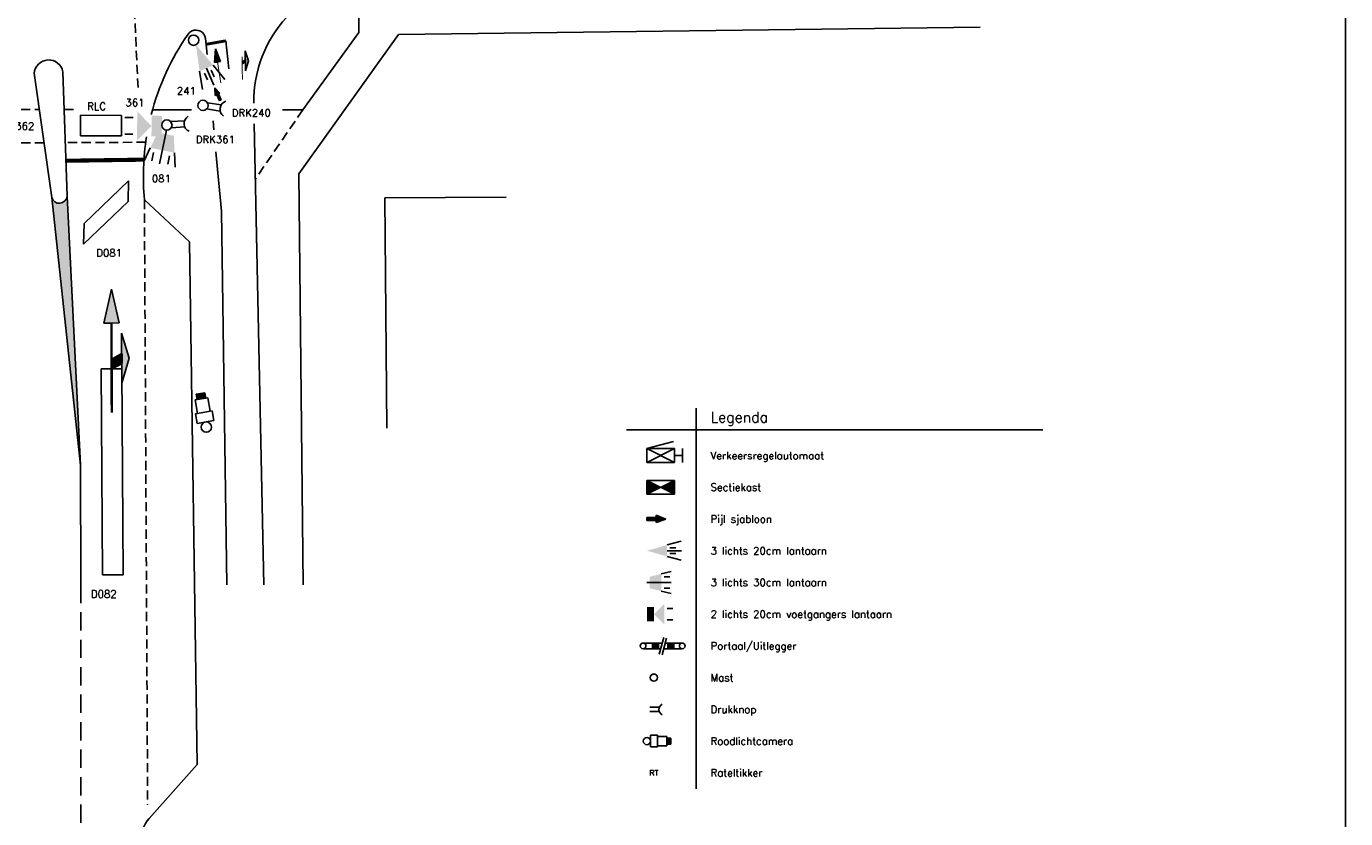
# Model space of a CAD drawing. Extents: x -230 to 591, y 318 to 892.
# Tile 6 of 7: x 271 to 591, y 449 to 641. Entities that reach past the tile are written whole.
import ezdxf
from ezdxf.enums import TextEntityAlignment as Align

# ---------------------------------------------------------------- set-up
doc = ezdxf.new("R2010")
doc.units = 0
doc.header["$LTSCALE"] = 0.35
doc.header["$MEASUREMENT"] = 0
doc.linetypes.add('DASHED', pattern=[19.05, 12.7, -6.35])
doc.linetypes.add('HIDDEN', pattern=[9.525, 6.35, -3.175])
doc.layers.get('0').update_dxf_attribs({"color": 1, "linetype": 'CONTINUOUS'})
for name, color, linetype in [('01', 2, 'CONTINUOUS'), ('02', 3, 'CONTINUOUS'), ('10', 8, 'CONTINUOUS'), ('BEL1', 51, 'CONTINUOUS'), ('BEL2', 82, 'CONTINUOUS'), ('BEL3', 51, 'DASHED'), ('BEL4', 51, 'HIDDEN'), ('BEL5', 82, 'HIDDEN'), ('DETECTIELUSSEN', 2, 'CONTINUOUS'), ('SYMBOLEN', 3, 'CONTINUOUS')]:
    doc.layers.add(name, color=color, linetype=linetype)
doc.styles.add('SIMPLEX', font='simplex.shx')

# ---------------------------------------------------------------- blocks, each defined once
blk = doc.blocks.new('S66')
at = {"color": 0, "linetype": 'ByBlock'}
for p, q in [((0, 2.5), (0, -2.5)), ((5, 2.5), (0, 2.5)), ((5, -2.5), (5, 2.5)), ((0, -2.5), (5, -2.5))]:
    blk.add_line(p, q, dxfattribs=at)
blk = doc.blocks.new('S34')
at = {"color": 0, "linetype": 'ByBlock'}
for p, q in [((1.77, 1.77), (-1.77, -1.77)), ((16.77, 1.77), (1.77, 1.77)), ((13.23, -1.77), (16.77, 1.77)), ((-1.77, -1.77), (13.23, -1.77))]:
    blk.add_line(p, q, dxfattribs=at)
blk = doc.blocks.new('S44')
for p, q in [((21.79, 1.87), (21.79, 0)), ((30, -0.03), (21.79, 1.87)), ((21.79, -1.87), (21.79, 0)), ((30, -0.03), (21.79, -1.87))]:
    blk.add_line(p, q)
at = {"const_width": 0.6}
blk.add_lwpolyline([(21.79, 0), (0, 0)], dxfattribs=at)
blk.add_solid([(21.79, 1.87), (21.79, -1.87), (30, -0.03)])
blk = doc.blocks.new('S45')
for p, q in [((19.31, -2.42), (7.18, -2.44)), ((7.18, -2.44), (13.28, -4.27)), ((10.74, -0.33), (13.18, -0.33)), ((10.74, -0.33), (11.99, -2.54)), ((14.3, -2.57), (12.15, -2.57)), ((13.18, -0.33), (14.43, -2.54)), ((13.28, -4.27), (19.31, -2.42))]:
    blk.add_line(p, q)
for points in [[(7.18, -2.44), (19.31, -2.42), (13.28, -4.27)], [(10.74, -0.33), (13.18, -0.33), (11.99, -2.54), (14.43, -2.54)]]:
    blk.add_solid(points)
blk.add_blockref('S44', (0, 0))
blk = doc.blocks.new('T9')
at = {"layer": 'SYMBOLEN'}
blk.add_circle((0, 0), 1.25, dxfattribs=at)
blk = doc.blocks.new('T7')
at = {"layer": 'SYMBOLEN'}
for p, q in [((7, 2), (9, 2)), ((7, -2), (9, -2))]:
    blk.add_line(p, q, dxfattribs=at)
for points in [[(2.5, 0), (6, 3.5), (6, -3.5)], [(0, 2.5), (2.5, 2.5), (0, -2.5), (2.5, -2.5)]]:
    blk.add_solid(points, dxfattribs=at)
blk = doc.blocks.new('T6')
at = {"layer": 'SYMBOLEN'}
for p, q in [((5, 3), (8.4, 3.85)), ((0, 0), (8.38, 0)), ((6, 2), (8, 2)), ((5, -3), (8.4, -3.85)), ((6, -2), (8, -2))]:
    blk.add_line(p, q, dxfattribs=at)
blk.add_solid([(1, 2), (1, -2), (5, 3), (5, -3)], dxfattribs=at)
blk = doc.blocks.new('T19')
at = {"layer": 'SYMBOLEN'}
for p, q in [((0.98, 0.78), (4.36, 0.78)), ((1.01, -0.74), (4.32, -0.74))]:
    blk.add_line(p, q, dxfattribs=at)
blk.add_arc((6.23, -0.03), 2.04, 116.8133, 243.1867, dxfattribs=at)
blk = doc.blocks.new('T3')
at = {"layer": 'SYMBOLEN'}
for p, q in [((7, 2), (11.83, 3.29)), ((7, 0), (12, 0)), ((8, 1), (10, 1)), ((7, -2), (11.83, -3.29)), ((8, -1), (10, -1))]:
    blk.add_line(p, q, dxfattribs=at)
blk.add_solid([(0, 0), (7, 2), (7, -2)], dxfattribs=at)
blk = doc.blocks.new('T27')
at = {"layer": 'SYMBOLEN'}
for p, q in [((0, 0.5), (3.16, 0.5)), ((0, 0.06), (0, 0.5)), ((0, 0.06), (0, -0.5)), ((6.58, 0), (3.16, 1.33)), ((3.16, 1.33), (3.16, 0.5)), ((3.16, 1.33), (3.16, 1.33)), ((3.16, 1.33), (3.16, 0.5)), ((3.16, -1.21), (6.58, 0)), ((0, -0.5), (3.16, -0.5)), ((3.16, -0.5), (3.16, -1.21)), ((3.16, -0.5), (3.16, -1.21))]:
    blk.add_line(p, q, dxfattribs=at)
for points in [[(0, 0.5), (0, -0.5), (3.16, 0.5), (3.16, -0.5)], [(3.16, -1.21), (6.58, 0), (3.16, 1.33)]]:
    blk.add_solid(points, dxfattribs=at)
blk = doc.blocks.new('t98')
at = {"layer": 'SYMBOLEN'}
for p, q in [((1.25, -2.03), (1.25, 2.03)), ((3.63, 2.03), (1.25, 2.03)), ((3.63, 2.03), (3.63, -2.03)), ((6.96, 1.59), (3.63, 1.59)), ((6.96, 1.59), (6.96, -1.59)), ((8.27, 1.06), (6.96, 1.06)), ((8.27, 0.75), (6.96, 0.75)), ((8.27, 0.45), (6.96, 0.45)), ((8.27, 0.15), (6.96, 0.15)), ((8.27, 1.06), (8.27, -1.06)), ((3.63, -2.03), (1.25, -2.03)), ((6.96, -1.59), (3.63, -1.59)), ((8.27, -0.15), (6.96, -0.15)), ((8.27, -0.45), (6.96, -0.45)), ((8.27, -0.75), (6.96, -0.75)), ((8.27, -1.06), (6.96, -1.06))]:
    blk.add_line(p, q, dxfattribs=at)
blk.add_circle((0, 0), 1.25, dxfattribs=at)
blk = doc.blocks.new('L00')
blk.add_line((0, -9.11), (0, 0))
blk = doc.blocks.new('L000')
blk.add_line((-16.93, -5.26), (84.13, -5.26))
blk.add_blockref('L00', (0, 0))
at = {"layer": '02', "style": 'SIMPLEX'}
blk.add_text('Legenda', height=2.52, dxfattribs=at).set_placement((3.51, -3.49))
blk = doc.blocks.new('L01')
blk.add_line((0, -7.7), (0, 0))
at = {"layer": 'SYMBOLEN'}
for p, q in [((-11.96, -2.17), (-5.47, -0.43)), ((-11.96, -2.17), (-5.24, -2.17)), ((-11.96, -5.53), (-5.24, -2.17)), ((-11.96, -2.17), (-5.24, -5.53)), ((-11.96, -5.53), (-11.96, -2.17)), ((-5.24, -2.17), (-5.24, -5.53)), ((-3.31, -2.17), (-3.31, -5.53)), ((-5.24, -5.53), (-11.96, -5.53)), ((-5.24, -3.85), (-3.31, -3.85))]:
    blk.add_line(p, q, dxfattribs=at)
at = {"layer": '02', "style": 'SIMPLEX'}
blk.add_text('Verkeersregelautomaat', height=1.8, dxfattribs=at).set_placement((3.5, -3.85), align=Align.MIDDLE_LEFT)
blk = doc.blocks.new('L03')
blk.add_line((0, -7.7), (0, 0))
at = {"layer": 'SYMBOLEN'}
for p, q in [((-11.96, -2.17), (-5.24, -5.53)), ((-11.96, -5.53), (-5.24, -2.17)), ((-11.96, -5.53), (-11.96, -2.17)), ((-11.96, -2.17), (-5.24, -2.17)), ((-5.24, -2.17), (-5.24, -5.53)), ((-5.24, -5.53), (-11.96, -5.53))]:
    blk.add_line(p, q, dxfattribs=at)
for points in [[(-11.96, -2.17), (-8.6, -3.85), (-11.96, -5.53)], [(-8.6, -3.85), (-5.24, -2.17), (-5.24, -5.53)]]:
    blk.add_solid(points, dxfattribs=at)
at = {"layer": '02', "style": 'SIMPLEX'}
blk.add_text('Sectiekast', height=1.8, dxfattribs=at).set_placement((3.5, -3.85), align=Align.MIDDLE_LEFT)
blk = doc.blocks.new('L04')
blk.add_line((0, -7.7), (0, 0))
at = {"layer": 'SYMBOLEN'}
for p, q in [((-7.35, -3.85), (-9.74, -2.92)), ((-9.74, -2.92), (-9.74, -3.5)), ((-9.74, -2.92), (-9.74, -2.92)), ((-9.74, -2.92), (-9.74, -3.5)), ((-11.96, -3.5), (-9.74, -3.5)), ((-11.96, -3.81), (-11.96, -3.5)), ((-11.96, -3.81), (-11.96, -4.2)), ((-11.96, -4.2), (-9.74, -4.2)), ((-9.74, -4.7), (-7.35, -3.85)), ((-9.74, -4.2), (-9.74, -4.7)), ((-9.74, -4.2), (-9.74, -4.7))]:
    blk.add_line(p, q, dxfattribs=at)
for points in [[(-9.74, -4.7), (-7.35, -3.85), (-9.74, -2.92)], [(-11.96, -3.5), (-11.96, -4.2), (-9.74, -3.5), (-9.74, -4.2)]]:
    blk.add_solid(points, dxfattribs=at)
at = {"layer": '02', "style": 'SIMPLEX'}
blk.add_text('Pijl sjabloon', height=1.8, dxfattribs=at).set_placement((3.5, -3.85), align=Align.MIDDLE_LEFT)
blk = doc.blocks.new('L07')
blk.add_line((0, -7.7), (0, 0))
at = {"layer": 'SYMBOLEN'}
for p, q in [((-7.06, -2.45), (-3.68, -1.54)), ((-6.36, -3.15), (-4.96, -3.15)), ((-7.06, -3.85), (-3.56, -3.85)), ((-7.06, -5.25), (-3.68, -6.16)), ((-6.36, -4.55), (-4.96, -4.55))]:
    blk.add_line(p, q, dxfattribs=at)
blk.add_solid([(-11.96, -3.85), (-7.06, -2.45), (-7.06, -5.25)], dxfattribs=at)
at = {"layer": '02', "style": 'SIMPLEX'}
blk.add_text('3 lichts 20cm lantaarn ', height=1.8, dxfattribs=at).set_placement((3.5, -3.85), align=Align.MIDDLE_LEFT)
blk = doc.blocks.new('L13')
blk.add_line((0, -7.7), (0, 0))
at = {"layer": 'SYMBOLEN'}
for p, q in [((-8.46, -1.75), (-6.08, -1.16)), ((-7.76, -2.45), (-6.36, -2.45)), ((-11.96, -3.85), (-6.09, -3.85)), ((-8.46, -5.95), (-6.08, -6.54)), ((-7.76, -5.25), (-6.36, -5.25))]:
    blk.add_line(p, q, dxfattribs=at)
blk.add_solid([(-11.26, -2.45), (-11.26, -5.25), (-8.46, -1.75), (-8.46, -5.95)], dxfattribs=at)
at = {"layer": '02', "style": 'SIMPLEX'}
blk.add_text('3 lichts 30cm lantaarn ', height=1.8, dxfattribs=at).set_placement((3.5, -3.85), align=Align.MIDDLE_LEFT)
blk = doc.blocks.new('L17')
blk.add_line((0, -7.7), (0, 0))
at = {"layer": 'SYMBOLEN'}
for p, q in [((-7.06, -2.45), (-5.66, -2.45)), ((-7.06, -5.25), (-5.66, -5.25))]:
    blk.add_line(p, q, dxfattribs=at)
for points in [[(-11.96, -2.1), (-10.21, -2.1), (-11.96, -5.6), (-10.21, -5.6)], [(-10.21, -3.85), (-7.76, -1.4), (-7.76, -6.3)]]:
    blk.add_solid(points, dxfattribs=at)
at = {"layer": '02', "style": 'SIMPLEX'}
blk.add_text('2 lichts 20cm voetgangers lantaarn', height=1.8, dxfattribs=at).set_placement((3.5, -3.85), align=Align.MIDDLE_LEFT)
blk = doc.blocks.new('L40')
blk.add_line((0, -7.7), (0, 0))
at = {"layer": 'SYMBOLEN'}
for p, q in [((-12.66, -3.15), (-8.24, -3.15)), ((-7.51, -3.15), (-3.37, -3.15)), ((-8.61, -4.55), (-12.66, -4.55)), ((-3.37, -4.55), (-7.88, -4.55))]:
    blk.add_line(p, q, dxfattribs=at)
at = {"layer": 'SYMBOLEN', "ltscale": 0.3}
for p, q in [((-8.95, -5.84), (-7.87, -1.77)), ((-8.27, -6.02), (-7.2, -1.95))]:
    blk.add_line(p, q, dxfattribs=at)
at = {"layer": 'SYMBOLEN'}
for centre in [(-12.89, -3.85), (-3.37, -3.85)]:
    blk.add_circle(centre, 0.697, dxfattribs=at)
for points in [[(-10.8, -3.15), (-8.94, -3.15), (-10.8, -4.55), (-8.94, -4.55)], [(-7.09, -3.15), (-5.23, -3.15), (-7.09, -4.55), (-5.23, -4.55)]]:
    blk.add_solid(points, dxfattribs=at)
at = {"layer": '02', "style": 'SIMPLEX'}
blk.add_text('Portaal/Uitlegger', height=1.8, dxfattribs=at).set_placement((3.5, -3.85), align=Align.MIDDLE_LEFT)
blk = doc.blocks.new('L42')
blk.add_line((0, -7.7), (0, 0))
at = {"layer": 'SYMBOLEN'}
blk.add_circle((-10.28, -3.85), 0.875, dxfattribs=at)
at = {"layer": '02', "style": 'SIMPLEX'}
blk.add_text('Mast', height=1.8, dxfattribs=at).set_placement((3.5, -3.85), align=Align.MIDDLE_LEFT)
blk = doc.blocks.new('L43')
blk.add_line((0, -7.7), (0, 0))
at = {"layer": 'SYMBOLEN'}
for p, q in [((-11.27, -3.31), (-8.9, -3.31)), ((-11.25, -4.37), (-8.93, -4.37))]:
    blk.add_line(p, q, dxfattribs=at)
blk.add_arc((-7.6, -3.87), 1.43, 116.8133, 243.1867, dxfattribs=at)
at = {"layer": '02', "style": 'SIMPLEX'}
blk.add_text('Drukknop', height=1.8, dxfattribs=at).set_placement((3.5, -3.85), align=Align.MIDDLE_LEFT)
blk = doc.blocks.new('L48')
blk.add_line((0, -7.7), (0, 0))
at = {"layer": 'SYMBOLEN'}
for p, q in [((-11.08, -5.27), (-11.08, -2.43)), ((-9.41, -2.43), (-11.08, -2.43)), ((-9.41, -2.43), (-9.41, -5.27)), ((-7.09, -2.74), (-9.41, -2.74)), ((-7.09, -2.74), (-7.09, -4.96)), ((-6.17, -3.11), (-7.09, -3.11)), ((-6.17, -3.11), (-6.17, -4.59)), ((-9.41, -5.27), (-11.08, -5.27)), ((-7.09, -4.96), (-9.41, -4.96)), ((-6.17, -3.32), (-7.09, -3.32)), ((-6.17, -3.53), (-7.09, -3.53)), ((-6.17, -3.74), (-7.09, -3.74)), ((-6.17, -3.96), (-7.09, -3.96)), ((-6.17, -4.17), (-7.09, -4.17)), ((-6.17, -4.38), (-7.09, -4.38)), ((-6.17, -4.59), (-7.09, -4.59))]:
    blk.add_line(p, q, dxfattribs=at)
blk.add_circle((-11.96, -3.85), 0.875, dxfattribs=at)
at = {"layer": '02', "style": 'SIMPLEX'}
blk.add_text('Roodlichtcamera', height=1.8, dxfattribs=at).set_placement((3.5, -3.85), align=Align.MIDDLE_LEFT)
blk = doc.blocks.new('L51')
blk.add_line((0, -7.7), (0, 0))
at = {"layer": '02', "style": 'SIMPLEX'}
blk.add_text('Rateltikker', height=1.8, dxfattribs=at).set_placement((3.5, -3.85), align=Align.MIDDLE_LEFT)
at = {"layer": 'BEL2', "style": 'SIMPLEX'}
blk.add_text('RT', height=1.365, dxfattribs=at).set_placement((-10.28, -3.85), align=Align.MIDDLE_CENTER)

msp = doc.modelspace()

# ---------------------------------------------------------------- hatches: boundary and pattern name
at = {"layer": 'BEL1'}
msp.add_hatch(color=256, dxfattribs=at).paths.add_polyline_path([(280.39, 599.73, -0.844298), (276.71, 599.41), (283.63, 534.43)])

# ---------------------------------------------------------------- linework, layer by layer
for p, q in [((590.73, 317.63), (590.73, 891.63)), ((272.42, 629.55), (276.71, 599.41)), ((280.39, 599.73), (279.4, 629.93)), ((310.11, 588.66), (299.17, 598.82)), ((311.94, 461.76), (310.11, 588.66)), ((300.32, 448.64), (311.94, 461.76))]:
    msp.add_line(p, q)
for centre, radius, start, end in [((359.6, 604.44), 60.68, 145.2054, 165.58), ((311.68, 637.67), 2.37, 116.4096, 143.7983), ((275.94, 629.26), 3.53, 10.9294, 175.3521), ((359.6, 604.44), 60.68, 170.8009, 185.31), ((278.52, 599.88), 1.88, 194.6677, 355.365), ((306.31, 443.34), 8, 138.4637, 180.416)]:
    msp.add_arc(centre, radius, start, end)
at = {"layer": '01'}
for p, q in [((314.38, 634.13), (314.02, 638.01)), ((316.43, 635.52), (316.19, 632.15)), ((316.43, 635.52), (317.66, 632.38)), ((323.63, 635.01), (323.71, 630.15)), ((324.41, 632.6), (323.63, 635.01)), ((316.19, 632.15), (316.92, 632.27)), ((317.66, 632.38), (316.92, 632.27)), ((323.71, 630.15), (324.41, 632.6)), ((323.72, 633), (323.73, 632.14)), ((316.06, 615.79), (315.85, 618)), ((325.84, 617.27), (328.14, 505.41)), ((317.86, 596.1), (316.54, 610.46)), ((319.14, 505.41), (317.86, 596.1))]:
    msp.add_line(p, q, dxfattribs=at)
at = {"layer": '01', "const_width": 0.24}
for points in [[(316.92, 632.27), (317.72, 627.21)], [(322.88, 633.55), (322.96, 628.03)]]:
    msp.add_lwpolyline(points, dxfattribs=at)
at = {"layer": '01'}
for centre, radius, start, end in [((356.37, 622.57), 30.65, 95.2906, 180.4911), ((311.68, 637.67), 2.37, 8.394, 116.4096)]:
    msp.add_arc(centre, radius, start, end, dxfattribs=at)
for points in [[(316.19, 632.15), (317.66, 632.38), (316.43, 635.52)], [(323.71, 630.15), (323.63, 635.01), (324.41, 632.6)], [(322.84, 631.56), (322.83, 632.54), (323.72, 632.08), (323.71, 633.05)]]:
    msp.add_solid(points, dxfattribs=at)
at = {"layer": '10'}
for p, q in [((387.02, 599.47), (357.5, 599.29)), ((357.5, 599.29), (358, 543.38))]:
    msp.add_line(p, q, dxfattribs=at)
at = {"layer": 'BEL1'}
for p, q in [((318.95, 637.44), (319.68, 630.63)), ((283.63, 534.43), (276.71, 599.41)), ((280.39, 599.73), (283.63, 534.43)), ((283.63, 534.43), (283.73, 505.41))]:
    msp.add_line(p, q, dxfattribs=at)
for points, const_width in [([(314.22, 636.6), (318.95, 637.44)], 0.7), ([(299.06, 608.59), (280.11, 608.32)], 1)]:
    msp.add_lwpolyline(points, dxfattribs=dict(at, const_width=const_width))
at = {"layer": 'BEL2'}
for p, q in [((351.33, 652.8), (351.21, 639.49)), ((502.06, 640.78), (360.88, 639)), ((360.88, 639), (336.63, 605.17)), ((351.21, 639.49), (337.62, 620.68)), ((310.62, 620.71), (301.14, 620.72)), ((337.62, 620.68), (332.69, 620.68)), ((336.63, 605.17), (337.68, 505.41))]:
    msp.add_line(p, q, dxfattribs=at)
at = {"layer": 'BEL3'}
msp.add_line((283.73, 505.41), (283.79, 388.41), dxfattribs=at)
at = {"layer": 'BEL4'}
for p, q in [((295.3, 674.93), (297.64, 625.99)), ((299.17, 598.82), (299.96, 452.02))]:
    msp.add_line(p, q, dxfattribs=at)
at = {"layer": 'BEL5'}
for p, q in [((259.24, 620.79), (273.67, 620.77)), ((279.7, 620.76), (282.83, 620.75)), ((337.62, 620.68), (326.11, 603.92)), ((274.82, 612.7), (263.3, 612.64)), ((299.5, 612.82), (279.97, 612.73))]:
    msp.add_line(p, q, dxfattribs=at)

# ---------------------------------------------------------------- block references
for name, p in [('L000', (433.1, 548.31)), ('L01', (433.1, 540.61)), ('L03', (433.1, 532.91)), ('L04', (433.1, 525.21)), ('L07', (433.1, 517.51)), ('L13', (433.1, 509.81)), ('L17', (433.1, 502.11)), ('L40', (433.1, 494.41)), ('L42', (433.1, 486.71)), ('L43', (433.1, 479.01)), ('L48', (433.1, 471.31)), ('L51', (433.1, 463.61))]:
    msp.add_blockref(name, p)
at = {"layer": '01', "rotation": 90.2123117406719}
msp.add_blockref('S45', (291.25, 547.15), dxfattribs=at)
at = {"layer": 'DETECTIELUSSEN', "yscale": 2, "rotation": 89.77772820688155}
msp.add_blockref('S66', (288.63, 614.36), dxfattribs=at)
at = {"layer": 'DETECTIELUSSEN', "rotation": 223.7941238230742}
msp.add_blockref('S34', (295.29, 600.97), dxfattribs=at)
at = {"layer": 'DETECTIELUSSEN', "xscale": 10, "zscale": 10, "rotation": 270.3643279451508}
msp.add_blockref('S66', (291.17, 557.82), dxfattribs=at)
at = {"layer": 'SYMBOLEN'}
for name, p, xscale, yscale, zscale, rotation in [('T3', (311.66, 636.55), 0.9, 0.9, 0.9, 293.8314568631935), ('T27', (317.61, 623.01), 0.5, 0.5, 0.5, 114.7047754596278)]:
    msp.add_blockref(name, p, dxfattribs=dict(at, xscale=xscale, yscale=yscale, zscale=zscale, rotation=rotation))
for p in [(311.12, 637.58), (313.39, 621.77), (304.63, 617)]:
    msp.add_blockref('T9', p, dxfattribs=at)
for name, p, rotation in [('T19', (313.39, 621.77), 351.4800373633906), ('T7', (303.41, 616.72), 179.4139498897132), ('T19', (304.63, 617), 3.505848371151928), ('T6', (304.56, 615.76), 258.3121225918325), ('t98', (314.2, 543.68), 99.67343829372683)]:
    msp.add_blockref(name, p, dxfattribs=dict(at, rotation=rotation))

# ---------------------------------------------------------------- texts
at = {"layer": '02', "style": 'SIMPLEX'}
for s, p in [('241', (307.05, 624.4)), ('RLC', (285.29, 620.63)), ('361', (294.57, 621.53)), ('DRK240', (320.38, 619.07)), ('362', (267.82, 615.83)), ('DRK361', (311.65, 612.6)), ('081', (300.97, 603.1)), ('D081', (287.49, 585.06)), ('D082', (286.19, 502.26))]:
    msp.add_text(s, height=1.8, dxfattribs=at).set_placement(p)

doc.saveas('drawing.dxf')
